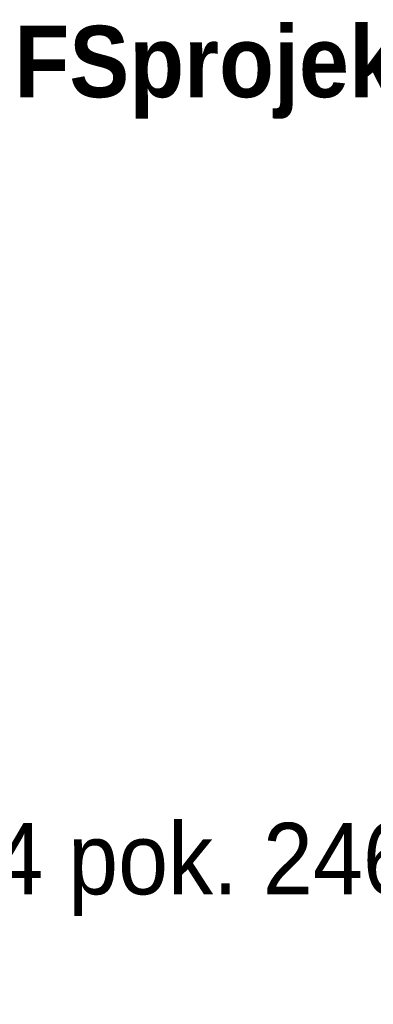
# Model space of a CAD drawing. Header units: centimetres. Extents: x -29333 to 403204, y -464147 to 16641.
# Tile 14 of 134: x 390340 to 390414, y -461521 to -461314. Entities that reach past the tile are written whole.
import ezdxf

# ---------------------------------------------------------------- set-up
doc = ezdxf.new("R2010")
doc.units = ezdxf.units.CM
doc.header["$MEASUREMENT"] = 0
doc.styles.add('GENERATED_STYLE_1', font='arial.ttf')

msp = doc.modelspace()

# ---------------------------------------------------------------- texts
at = {"color": 7, "linetype": 'Continuous', "lineweight": 13, "insert": (390074.26, -461315.51), "char_height": 15, "attachment_point": 1, "line_spacing_factor": 0.912923, "style": 'GENERATED_STYLE_1'}
msp.add_mtext('\\A1;{\\W0.900000x;\\pql;\\fArial|b0|i0|c238|p38;PRACOWNIA PROJEKTOWA\\fCourier New|b0|i0|c238|p53;\\H0.800000x; \\fArial|b1|i0|c238|p38;\\c223;\\H1.250000x;FS\\fArial|b1|i0|c238|p38;\\c8400896;projekt\\P\\pql;\\fArial|b0|i0|c238|p38;\\C7;ul. PODHALAŃSKA 41 \\P\\pql;\\fArial|b0|i0|c238|p38;87-300 BRODNICA        \\P\\pql;\\fArial|b0|i0|c238|p38;\\H0.833333x;tel. : +48 789 813 499\\P\\pql;\\fArial|b0|i0|c238|p38;kom.: +48 790 28 29 50\\P\\pql;\\fArial|b0|i0|c238|p38;www.fsprojekt.eu\\P\\pql;\\fArial|b0|i0|c238|p38;\\P\\pql;\\fArial|b0|i0|c238|p38;\\H1.200000x;ODDZIAŁ W WARSZAWIE\\P\\pql;\\fArial|b0|i0|c238|p38;ul. MARSZAŁKOWSKA 126/134 pok. 246\\P\\pql;\\fArial|b0|i0|c238|p38;00-008 WARSZAWA}', dxfattribs=at)

doc.saveas('drawing.dxf')
